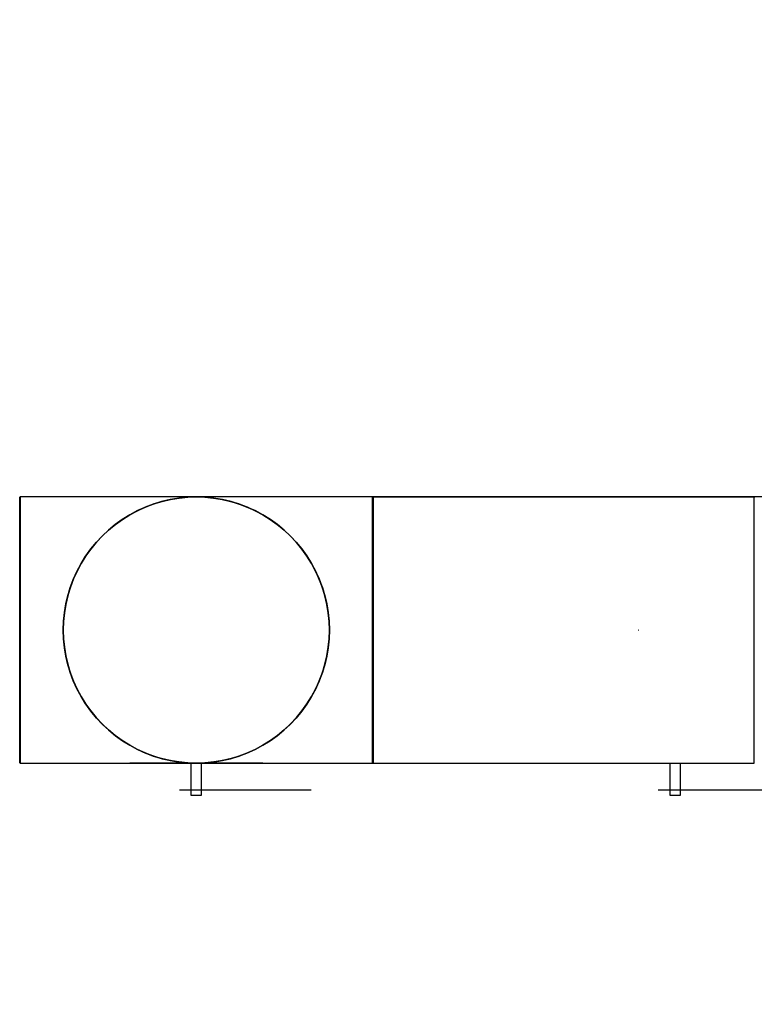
# Model space of a CAD drawing. Header units: millimetres. Extents: x -374129 to 1163271, y -112652 to 695637.
# Tile 148 of 256: x 66458 to 67010, y -32771 to -32031. Entities that reach past the tile are written whole.
import ezdxf
from ezdxf import colors
from ezdxf.entities.mleader import LeaderData, LeaderLine
from ezdxf.math import Vec2, Vec3

# ---------------------------------------------------------------- set-up
doc = ezdxf.new("R2010")
doc.units = ezdxf.units.MM
doc.layers.add('KRT_opisy', color=146, linetype='Continuous')
doc.layers.add('KRT_technologia', color=30, linetype='Continuous')
doc.styles.add('WYMIAR', font='romans.shx', dxfattribs={"width": 0.8})

# ---------------------------------------------------------------- blocks, each defined once
blk = doc.blocks.new('sys napowietrzania')
at = {"layer": 'KRT_technologia', "linetype": 'Continuous', "lineweight": -2, "extrusion": (0, -1, -1.83697e-16)}
for p, q in [((67477.62, -501.76, 904.27), (67477.62, -301.76, 904.27)), ((67775.4, -301.76, -327.5), (67775.4, -301.85, -327.5)), ((67870.4, -301.85, -327.5), (67870.4, -301.76, -327.5))]:
    blk.add_line(p, q, dxfattribs=at)
at = {"layer": 'KRT_technologia', "linetype": 'Continuous', "lineweight": -2, "extrusion": (-1.22465e-16, 1, 1.83697e-16)}
for p, q in [((67477.9, -301.76, 904.27), (67477.9, -501.76, 904.27)), ((67742.9, -501.76, 904.27), (67742.9, -301.76, 904.27))]:
    blk.add_line(p, q, dxfattribs=at)
at = {"layer": 'KRT_technologia', "linetype": 'ByBlock', "lineweight": -2, "extrusion": (-1.22465e-16, 1, 1.83697e-16)}
for p, q in [((67742.9, -301.76, 904.27), (67477.9, -301.76, 904.27)), ((67477.9, -501.76, 904.27), (67742.9, -501.76, 904.27))]:
    blk.add_line(p, q, dxfattribs=at)
at = {"layer": 'KRT_technologia', "linetype": 'ByBlock', "lineweight": -2, "extrusion": (2.44929e-16, 1, 1.83697e-16)}
for p, q in [((68165.4, -301.76, -327.5), (67742.9, -301.76, -327.5)), ((67614.4, -501.76, -327.5), (67743.25, -501.76, -327.5))]:
    blk.add_line(p, q, dxfattribs=at)
at = {"layer": 'KRT_technologia', "linetype": 'Continuous', "lineweight": -2, "extrusion": (-1.22465e-16, -4.93038e-32, -1)}
blk.add_line((67743.25, -301.85, 904.27), (67743.25, -501.85, 904.27), dxfattribs=at)
at = {"layer": 'KRT_technologia', "linetype": 'ByBlock', "lineweight": -2, "extrusion": (-1.22465e-16, -4.93038e-32, -1)}
for p, q in [((68030.25, -301.85, 904.27), (67743.25, -301.85, 904.27)), ((67743.25, -501.85, 904.27), (68029.87, -501.85, 904.27))]:
    blk.add_line(p, q, dxfattribs=at)
at = {"layer": 'KRT_technologia', "linetype": 'Continuous', "lineweight": -3, "extrusion": (0, -1, -1.83697e-16)}
for p, q in [((67815.4, -301.85, -327.5), (67815.4, -301.76, -327.5)), ((67830.4, -301.85, -327.5), (67830.4, -301.76, -327.5))]:
    blk.add_line(p, q, dxfattribs=at)
at = {"layer": 'KRT_technologia', "linetype": 'Continuous', "lineweight": -2}
blk.add_line((68029.87, -501.85, 904.27), (68029.87, -301.85, 904.27), dxfattribs=at)
at = {"layer": 'KRT_technologia', "linetype": 'ByBlock', "lineweight": -2, "extrusion": (-4.93038e-32, -1, -1.83697e-16)}
for p, q in [((67660.4, -501.76, 0), (67560.4, -501.76, 0)), ((67606.4, -501.76, 0), (67606.4, -525.76, 0)), ((67614.4, -525.76, 0), (67614.4, -501.76, 0)), ((67597.67, -521.76, 0), (67696.67, -521.76, 0)), ((67606.4, -525.76, 0), (67614.4, -525.76, 0))]:
    blk.add_line(p, q, dxfattribs=at)
at = {"layer": 'KRT_technologia', "linetype": 'ByBlock', "lineweight": -2, "extrusion": (1.22465e-16, -1, -3.06162e-16)}
blk.add_line((67614.4, -501.76, -2390), (67743.24, -501.76, -2390), dxfattribs=at)
at = {"layer": 'KRT_technologia', "linetype": 'ByBlock', "lineweight": -2, "extrusion": (0, -1, -1.83697e-16)}
for p, q in [((67966.4, -501.85, -327.5), (67966.4, -525.76, -327.5)), ((67974.4, -525.76, -327.5), (67974.4, -501.76, -327.5)), ((67957.67, -521.76, -327.5), (68056.67, -521.76, -327.5)), ((67966.4, -525.76, -327.5), (67974.4, -525.76, -327.5))]:
    blk.add_line(p, q, dxfattribs=at)
at = {"layer": 'KRT_technologia', "linetype": 'ByBlock', "lineweight": -2}
blk.add_circle((67942.9, -401.76, -2420), 0.05, dxfattribs=at)
at = {"layer": 'KRT_technologia', "linetype": 'Continuous', "lineweight": -3, "extrusion": (-1.45519e-13, -4.39625e-13, -1)}
for major_axis in [(-100, 0), (100, 0)]:
    blk.add_ellipse((67610.4, -401.76, 904.27), major_axis=major_axis, ratio=1, start_param=0, end_param=3.141593, dxfattribs=at)
at = {"layer": 'KRT_technologia', "linetype": 'Continuous', "lineweight": -3}
for centre, major_axis in [((67610.4, -401.76, 419.41), (0, 100)), ((67610.4, -401.76, -147.5), (0, 100)), ((67610.4, -401.76, 0), (0, 100)), ((67610.4, -401.76, -327.5), (100, 0)), ((67610.4, -401.76, -1360), (0, 100)), ((67610.4, -401.76, 419.41), (0, -100)), ((67610.4, -401.76, -147.5), (0, -100)), ((67610.4, -401.76, 0), (0, -100)), ((67610.4, -401.76, -1360), (0, -100)), ((67610.4, -401.76, -327.5), (-100, 0))]:
    blk.add_ellipse(centre, major_axis=major_axis, ratio=1, start_param=0, end_param=3.141593, dxfattribs=at)
at = {"layer": 'KRT_technologia', "linetype": 'Continuous', "lineweight": -3, "extrusion": (-1.83697e-16, -3.37446e-32, -1)}
for major_axis in [(0, -100), (0, 100)]:
    blk.add_ellipse((67610.4, -401.76, 419.41), major_axis=major_axis, ratio=1, start_param=0, end_param=3.141593, dxfattribs=at)
at = {"layer": 'KRT_technologia', "linetype": 'Continuous', "lineweight": -3, "extrusion": (-2.83277e-16, -6.29012e-33, -1)}
for centre, major_axis in [((67610.4, -401.76, -147.5), (0, -100)), ((67610.4, -401.76, 0), (0, -100)), ((67610.4, -401.76, -147.5), (0, 100)), ((67610.4, -401.76, 0), (0, 100))]:
    blk.add_ellipse(centre, major_axis=major_axis, ratio=1, start_param=0, end_param=3.141593, dxfattribs=at)
at = {"layer": 'KRT_technologia', "linetype": 'Continuous', "lineweight": -3, "extrusion": (8.01883e-29, 1.83697e-16, -1)}
blk.add_ellipse((67610.4, -401.76, -327.5), major_axis=(-100, 0), ratio=1, start_param=0, end_param=3.141593, dxfattribs=at)
at = {"layer": 'KRT_technologia', "linetype": 'Continuous', "lineweight": -3, "extrusion": (-2.83277e-16, 3.7494e-33, -1)}
for major_axis in [(0, -100), (0, 100)]:
    blk.add_ellipse((67610.4, -401.76, -1360), major_axis=major_axis, ratio=1, start_param=0, end_param=3.141593, dxfattribs=at)
at = {"layer": 'KRT_technologia', "linetype": 'Continuous', "lineweight": -3, "extrusion": (-8.0197e-29, 1.83697e-16, -1)}
blk.add_ellipse((67610.4, -401.76, -327.5), major_axis=(100, 0), ratio=1, start_param=0, end_param=3.141593, dxfattribs=at)

msp = doc.modelspace()

# ---------------------------------------------------------------- block references
msp.add_blockref('sys napowietrzania', (-1019.98, -32087.66, 3070))

# ---------------------------------------------------------------- next in the draw order: leaders
at = {"layer": 'KRT_opisy', "color": 1}
ml = msp.add_multileader_mtext('Standard', dxfattribs=at)
ml.set_content('\\C54;SZAFA AKPIA -DOKŁADNE WYMIARY W TRAKCIE DOBORU I ROZMIESZCZENIA ELEMENTÓW AUTOMATYKI PO UWZGLĘDNIENIU RZECZYWISTYCH POTRZEB MONTAŻOWYCH', style='WYMIAR')
ml.set_leader_properties(color=1)
ml.build(insert=Vec2(0, 0))
ml.multileader.update_dxf_attribs({"text_right_attachment_type": 6, "dogleg_length": 0.36, "arrow_head_size": 200, "scale": 100})
ctx = ml.context
ctx.base_point, ctx.scale, ctx.char_height, ctx.arrow_head_size, ctx.landing_gap_size, ctx.plane_origin = Vec3(32699.33, -27661.99), 100, 200, 200, 9, Vec3(4731.61, -111551.57)
ctx.right_attachment = 6
notes = []
notes.append((ctx, [(0, (1, 1, 0), (32663.33, -27661.99), (1, 0), 36, [(1, [(31840, -32770.64)], 0, [])])]))
ctx.mtext.insert, ctx.mtext.width, ctx.mtext.defined_height, ctx.mtext.flow_direction = Vec3(32708.33, -27561.99), 5517.2638, 1534.23, 5
ctx.mtext.has_bg_fill, ctx.mtext.bg_color, ctx.mtext.bg_scale_factor, ctx.mtext.bg_transparency, ctx.mtext.use_window_bg_color = 1, -1027028792, 1.5, 0, 1
for ctx, leaders in notes:
    for number, flags, end, landing, length, lines in leaders:
        leader = LeaderData()
        leader.index, (leader.has_last_leader_line, leader.has_dogleg_vector, leader.attachment_direction) = number, flags
        leader.last_leader_point, leader.dogleg_vector, leader.dogleg_length = Vec3(end), Vec3(landing), length
        for number, points, colour, breaks in lines:
            line = LeaderLine()
            line.index, line.vertices, line.color, line.breaks = number, Vec3.list(points), colors.encode_raw_color(colour), breaks
            leader.lines.append(line)
        ctx.leaders.append(leader)

doc.saveas('drawing.dxf')
